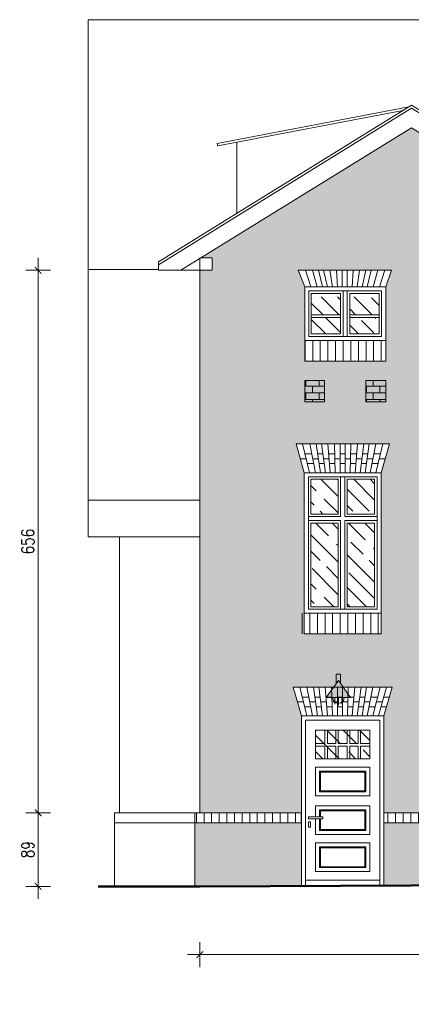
# Model space of a CAD drawing. Header units: millimetres. Extents: x 284606 to 569416, y -192995 to -95103.
# Tile 166 of 178: x 310993 to 311466, y -98909 to -97719. Entities that reach past the tile are written whole.
import ezdxf

# ---------------------------------------------------------------- set-up
doc = ezdxf.new("R2010")
doc.units = ezdxf.units.MM
doc.layers.get('0').update_dxf_attribs({"lineweight": 0})
for name, color, linetype, lineweight in [('!STR_Elewacje 0.15', 10, 'Continuous', 15), ('!STR_Konstrukcja 0.20', 200, 'Continuous', 20), ('!STR_Konstrukcja 0.50', 72, 'Continuous', 50), ('!STR_Kreskowanie', 253, 'Continuous', 5), ('!STR_Ocieplenie 0.05', 1, 'Continuous', 5), ('!STR_Opisy 0.09', 8, 'Continuous', 9), ('!STR_Stolarka drzwiowa', 30, 'Continuous', 15), ('!STR_Stolarka okienna', 72, 'Continuous', 15), ('!STR_Wymiarowanie', 254, 'Continuous', 9)]:
    doc.layers.add(name, color=color, linetype=linetype, lineweight=lineweight)
doc.layers.add('!STR_Kreskowanie ścian', color=7, linetype='Continuous', lineweight=5, true_color=0xa6a6a6)
doc.styles.add('EKO 1-10', font='romans.shx', dxfattribs={"width": 0.8, "height": 15})
doc.dimstyles.new('EKO wymiar 1-10', dxfattribs={"dimtxt": 15, "dimasz": 8, "dimexe": 15, "dimexo": 15, "dimgap": 5, "dimtad": 1, "dimdec": 0, "dimtxsty": 'EKO 1-10', "dimblk": 'ARCHTICK', "dimcen": 10, "dimdle": 15, "dimclrd": 256, "dimclre": 256, "dimclrt": 256, "dimazin": 2, "dimtfac": 1, "dimtdec": 0, "dimtmove": 2, "dimatfit": 3, "dimldrblk": 'ARCHTICK', "dimfxl": 15, "dimfxlon": 1, "dimlwd": -1, "dimlwe": -1, "dimarcsym": 0})
pattern_1 = [(0, (24379.7694, 0), (0, 8.128), []), (90, (24379.7694, 0), (-8.128, 8.128), [8.128, -8.128])]

# ---------------------------------------------------------------- blocks, each defined once
blk = doc.blocks.new('_ArchTick')
at = {"color": 0, "linetype": 'ByBlock', "const_width": 0.15}
blk.add_lwpolyline([(-0.5, -0.5), (0.5, 0.5)], dxfattribs=at)
blk = doc.blocks.new('*D1010')
at = {"layer": '!STR_Wymiarowanie', "ltscale": 1.5, "transparency": 16777216}
for p, q in [((311015, -98692.6), (311015, -98006.7)), ((311030, -98021.7), (311000, -98021.7)), ((311030, -98677.6), (311000, -98677.6))]:
    blk.add_line(p, q, dxfattribs=at)
at = {"layer": 'Defpoints', "color": 0, "ltscale": 1.5, "transparency": 16777216}
for p in [(311015, -98021.7), (311210.5, -98021.7), (311210.5, -98677.6)]:
    blk.add_point(p, dxfattribs=at)
at = {"layer": '!STR_Wymiarowanie', "ltscale": 1.5, "transparency": 16777216, "xscale": 8, "yscale": 8, "zscale": 8}
for p, rotation in [((311015, -98021.7), 90), ((311015, -98677.6), 270)]:
    blk.add_blockref('_ArchTick', p, dxfattribs=dict(at, rotation=rotation))
at = {"layer": '!STR_Wymiarowanie', "ltscale": 1.5, "transparency": 16777216, "insert": (311002.5, -98349.7), "char_height": 15, "attachment_point": 5, "rotation": 90, "style": 'EKO 1-10'}
blk.add_mtext('656', dxfattribs=at)
blk = doc.blocks.new('okno 100x175')
at = {"layer": '!STR_Kreskowanie', "ltscale": 0.3}
h = blk.add_hatch(dxfattribs=at)
h.set_pattern_fill('GOST_WOOD', color=256, scale=7, angle=45)
h.set_pattern_definition([(135, (-591764.885, 207373.385), (29.6984848, 29.6984848), [70, -14]), (135, (-591745.086, 207373.385), (29.6984848, 29.6984848), [42, -10.5, 21, -10.5]), (135, (-591720.337, 207368.435), (29.6984848, 29.6984848), [70, -14])])
h.paths.add_polyline_path([(52, 162), (52, 120), (85, 120), (85, 162)])
h.paths.add_polyline_path([(8, 120), (41, 120), (41, 162), (8, 162)])
h.paths.add_polyline_path([(8, 8), (41, 8), (41, 109), (8, 109)])
h.paths.add_polyline_path([(52, 109), (52, 8), (85, 8), (85, 109)])
at = {"layer": '!STR_Kreskowanie ścian', "ltscale": 1.5}
h = blk.add_hatch(dxfattribs=at)
h.set_pattern_fill('ANSI31', color=256, scale=2.9, angle=45)
h.set_pattern_definition([(90, (-591764.885, 207373.385), (-9.2075, 9e-16), [])])
h.paths.add_polyline_path([(96.5, 0), (96.5, -25), (-3.5, -25), (-3.5, 0)])
at = {"layer": '!STR_Elewacje 0.15', "ltscale": 1.5}
for p, q in [((0, 170), (-10, 204.9)), ((103, 204.9), (-10, 204.9)), ((6.5, 170), (-2, 204.9)), ((13.5, 170), (6.6, 204.9)), ((19.5, 170), (14.5, 204.9)), ((25.5, 170), (20.9, 204.9)), ((31.5, 170), (28.6, 204.9)), ((37.5, 170), (36.5, 204.9)), ((43.5, 170), (43.5, 204.9)), ((49.5, 170), (49.5, 204.9)), ((55.5, 170), (56.5, 204.9)), ((61.5, 170), (64.4, 204.9)), ((67.5, 170), (72.1, 204.9)), ((73.5, 170), (78.5, 204.9)), ((79.5, 170), (86.4, 204.9)), ((86.5, 170), (95, 204.9)), ((93, 170), (103, 204.9)), ((9, 192.9), (0.9, 192.9)), ((22.5, 192.9), (16.2, 192.9)), ((36.8, 192.9), (29.6, 192.9)), ((49.5, 192.9), (43.5, 192.9)), ((63.4, 192.9), (56.2, 192.9)), ((76.8, 192.9), (70.5, 192.9)), ((92.1, 192.9), (84, 192.9)), ((2.4, 186.9), (-4.8, 186.9)), ((11.3, 180.9), (3.8, 180.9)), ((11.3, 180.9), (3.8, 180.9)), ((11.3, 180.9), (3.8, 180.9)), ((17.1, 186.9), (10.1, 186.9)), ((24.1, 180.9), (17.9, 180.9)), ((24.1, 180.9), (17.9, 180.9)), ((24.1, 180.9), (17.9, 180.9)), ((30.1, 186.9), (23.3, 186.9)), ((37.2, 180.9), (30.6, 180.9)), ((37.2, 180.9), (30.6, 180.9)), ((37.2, 180.9), (30.6, 180.9)), ((43.5, 186.9), (37, 186.9)), ((49.5, 180.9), (43.5, 180.9)), ((49.5, 180.9), (43.5, 180.9)), ((49.5, 180.9), (43.5, 180.9)), ((56, 186.9), (49.5, 186.9)), ((62.4, 180.9), (55.8, 180.9)), ((62.4, 180.9), (55.8, 180.9)), ((62.4, 180.9), (55.8, 180.9)), ((69.7, 186.9), (62.9, 186.9)), ((75.1, 180.9), (68.9, 180.9)), ((75.1, 180.9), (68.9, 180.9)), ((75.1, 180.9), (68.9, 180.9)), ((82.9, 186.9), (75.9, 186.9)), ((89.2, 180.9), (81.7, 180.9)), ((89.2, 180.9), (81.7, 180.9)), ((89.2, 180.9), (81.7, 180.9)), ((97.8, 186.9), (90.6, 186.9))]:
    blk.add_line(p, q, dxfattribs=at)
blk.add_lwpolyline([(93, 0), (0, 0), (0, -25), (93, -25)], close=True, dxfattribs=at)
at = {"layer": '!STR_Stolarka okienna', "ltscale": 1.5}
for points in [[(93, 0), (93, 170), (0, 170), (0, 0), (93, 0)], [(44, 165), (44, 117)], [(49, 165), (49, 117)], [(44, 117), (5, 117)], [(44, 112), (5, 112)], [(44, 112), (44, 5)], [(88, 117), (49, 117)], [(49, 112), (49, 5)], [(88, 112), (49, 112)]]:
    blk.add_lwpolyline(points, dxfattribs=at)
for points in [[(88, 5), (88, 165), (5, 165), (5, 5)], [(41, 162), (8, 162), (8, 120), (41, 120)], [(85, 162), (52, 162), (52, 120), (85, 120)], [(41, 109), (8, 109), (8, 8), (41, 8)], [(88, 112), (49, 112), (49, 5), (88, 5)], [(85, 109), (52, 109), (52, 8), (85, 8)]]:
    blk.add_lwpolyline(points, close=True, dxfattribs=at)
blk = doc.blocks.new('*D1012')
at = {"layer": '!STR_Wymiarowanie', "ltscale": 1.5, "transparency": 16777216}
for p, q in [((311210.5, -98864), (311210.5, -98834)), ((312268.5, -98864), (312268.5, -98834)), ((311195.5, -98849), (312283.5, -98849))]:
    blk.add_line(p, q, dxfattribs=at)
at = {"layer": 'Defpoints', "color": 0, "ltscale": 1.5, "transparency": 16777216}
for p in [(312268.5, -98849), (312268.5, -98896.1), (311210.5, -98909.1)]:
    blk.add_point(p, dxfattribs=at)
at = {"layer": '!STR_Wymiarowanie', "ltscale": 1.5, "transparency": 16777216, "xscale": 8, "yscale": 8, "zscale": 8, "rotation": 180}
blk.add_blockref('_ArchTick', (311210.5, -98849), dxfattribs=at)
at = {"layer": '!STR_Wymiarowanie', "ltscale": 1.5, "transparency": 16777216, "xscale": 8, "yscale": 8, "zscale": 8}
blk.add_blockref('_ArchTick', (312268.5, -98849), dxfattribs=at)
at = {"layer": '!STR_Wymiarowanie', "ltscale": 1.5, "transparency": 16777216, "insert": (311739.5, -98836.5), "char_height": 15, "attachment_point": 5, "style": 'EKO 1-10'}
blk.add_mtext('1058', dxfattribs=at)
blk = doc.blocks.new('*D1021')
at = {"layer": '!STR_Wymiarowanie', "ltscale": 1.5, "transparency": 16777216}
for p, q in [((311015, -98662.6), (311015, -98781.6)), ((311030, -98677.6), (311000, -98677.6)), ((311030, -98766.6), (311000, -98766.6))]:
    blk.add_line(p, q, dxfattribs=at)
at = {"layer": 'Defpoints', "color": 0, "ltscale": 1.5, "transparency": 16777216}
for p in [(311204.5, -98677.6), (311015, -98766.6), (311204.5, -98766.6)]:
    blk.add_point(p, dxfattribs=at)
at = {"layer": '!STR_Wymiarowanie', "ltscale": 1.5, "transparency": 16777216, "xscale": 8, "yscale": 8, "zscale": 8}
for p, rotation in [((311015, -98677.6), 90), ((311015, -98766.6), 270)]:
    blk.add_blockref('_ArchTick', p, dxfattribs=dict(at, rotation=rotation))
at = {"layer": '!STR_Wymiarowanie', "ltscale": 1.5, "transparency": 16777216, "insert": (311002.5, -98722.1), "char_height": 15, "attachment_point": 5, "rotation": 90, "style": 'EKO 1-10'}
blk.add_mtext('89', dxfattribs=at)
blk = doc.blocks.new('oświetlenie')
at = {"ltscale": 1.5}
h = blk.add_hatch(color=256, dxfattribs=at)
h.dxf.hatch_style = 1
h.paths.add_polyline_path([(0, 0), (-49, -67.7), (0, -67.7), (49, -67.7)])
h.paths.add_polyline_path([(8.2, 26), (-8.2, 26), (-8.2, -11.3), (0, 0), (8.2, -11.3)])
at = {"layer": '!STR_Wymiarowanie', "ltscale": 1.5}
for p, q in [((-13.8, -67.7), (-13.8, -94.3)), ((0, -67.7), (0, -98.2)), ((13.8, -67.7), (13.8, -94.3))]:
    blk.add_line(p, q, dxfattribs=at)
for points in [[(-49, -67.7), (0, 0)], [(-8.2, -11.3), (-8.2, 26), (8.2, 26), (8.2, -11.3)], [(49, -67.7), (0, 0)], [(-49, -67.7), (0, -67.7)], [(49, -67.7), (0, -67.7)]]:
    blk.add_lwpolyline(points, dxfattribs=at)
blk.add_arc((0, -67.7), 23.3, 180, 0, dxfattribs=at)
blk = doc.blocks.new('DRZWI 1')
at = {"layer": '!STR_Kreskowanie', "ltscale": 0.3}
h = blk.add_hatch(dxfattribs=at)
h.set_pattern_fill('GOST_WOOD', color=256, scale=7, angle=45)
h.set_pattern_definition([(135, (-306050.826, 106978.816), (29.698485, 29.698485), [70, -14]), (135, (-306031.027, 106978.816), (29.698485, 29.698485), [42, -10.5, 21, -10.5]), (135, (-306006.28, 106973.867), (29.698485, 29.698485), [70, -14])])
h.paths.add_polyline_path([(32.9, 188), (-32.9, 188), (-32.9, 153.2), (32.9, 153.2)])
at = {"layer": '!STR_Stolarka drzwiowa', "ltscale": 1.5}
for p, q in [((-21.5, 171.6), (-21.5, 188)), ((-18.5, 171.6), (-18.5, 188)), ((-8.5, 171.6), (-8.5, 188)), ((-5.5, 171.6), (-5.5, 188)), ((5.5, 171.6), (5.5, 188)), ((8.5, 171.6), (8.5, 188)), ((18.5, 171.6), (18.5, 188)), ((21.5, 171.6), (21.5, 188)), ((-32.9, 171.6), (-21.5, 171.6)), ((-32.9, 168.6), (-21.5, 168.6)), ((-21.5, 153.2), (-21.5, 168.6)), ((-18.5, 171.6), (-8.5, 171.6)), ((-18.5, 168.6), (-8.5, 168.6)), ((-18.5, 153.2), (-18.5, 168.6)), ((-8.5, 153.2), (-8.5, 168.6)), ((-5.5, 171.6), (5.5, 171.6)), ((-5.5, 168.6), (5.5, 168.6)), ((-5.5, 153.2), (-5.5, 168.6)), ((5.5, 153.2), (5.5, 168.6)), ((8.5, 171.6), (18.5, 171.6)), ((8.5, 168.6), (18.5, 168.6)), ((8.5, 153.2), (8.5, 168.6)), ((18.5, 153.2), (18.5, 168.6)), ((21.5, 171.6), (32.9, 171.6)), ((21.5, 168.6), (32.9, 168.6)), ((21.5, 153.2), (21.5, 168.6)), ((-44.9, 6.6), (44.9, 6.6))]:
    blk.add_line(p, q, dxfattribs=at)
for points in [[(-49.9, 205), (49.9, 205), (49.9, 0), (-49.9, 0)], [(-44.9, 200), (44.9, 200), (44.9, 0), (-44.9, 0)], [(-32.9, 188), (32.9, 188), (32.9, 153.2), (-32.9, 153.2)], [(-32.9, 143.2), (32.9, 143.2), (32.9, 108.4), (-32.9, 108.4)], [(-27.9, 138.2), (27.9, 138.2), (27.9, 113.4), (-27.9, 113.4)], [(-26.9, 137.2), (26.9, 137.2), (26.9, 114.4), (-26.9, 114.4)], [(-41.6, 83.2), (-24, 83.2), (-24, 80.5), (-41.6, 80.5)], [(-41.6, 76.9), (-38.9, 76.9), (-38.9, 70.6), (-41.6, 70.6)], [(-32.9, 51.6), (32.9, 51.6), (32.9, 16.8), (-32.9, 16.8)], [(-27.9, 46.6), (27.9, 46.6), (27.9, 21.8), (-27.9, 21.8)], [(-26.9, 45.6), (26.9, 45.6), (26.9, 22.8), (-26.9, 22.8)]]:
    blk.add_lwpolyline(points, close=True, dxfattribs=at)
for points in [[(-49.9, 0), (-49.9, 205), (49.9, 205), (49.9, 0)], [(-44.9, 0), (-44.9, 200), (44.9, 200), (44.9, 0)], [(-32.9, 83.2), (-32.9, 96.4), (32.9, 96.4), (32.9, 61.6), (-32.9, 61.6), (-32.9, 80.5)], [(-27.9, 83.2), (-27.9, 91.4), (27.9, 91.4), (27.9, 66.6), (-27.9, 66.6), (-27.9, 80.5)], [(-26.9, 83.2), (-26.9, 90.4), (26.9, 90.4), (26.9, 67.6), (-26.9, 67.6), (-26.9, 80.5)]]:
    blk.add_lwpolyline(points, dxfattribs=at)

msp = doc.modelspace()

# ---------------------------------------------------------------- hatches: boundary and pattern name
at = {"layer": '!STR_Kreskowanie', "ltscale": 0.3}
h = msp.add_hatch(dxfattribs=at)
h.set_pattern_fill('GOST_WOOD', color=256, scale=7, angle=45)
h.set_pattern_definition([(135, (18878.36, 19.05), (29.698485, 29.698485), [70, -14]), (135, (18898.16, 19.05), (29.698485, 29.698485), [42, -10.5, 21, -10.5]), (135, (18922.91, 14.1), (29.698485, 29.698485), [70, -14])])
h.paths.add_polyline_path([(311380.9, -98053.7), (311345.4, -98053.7), (311345.4, -98075.8), (311380.9, -98075.8)])
h.paths.add_polyline_path([(311380.9, -98078.8), (311345.4, -98078.8), (311345.4, -98098.7), (311380.9, -98098.7)])
h.paths.add_polyline_path([(311427.4, -98053.7), (311391.9, -98053.7), (311391.9, -98075.8), (311427.4, -98075.8)])
h.paths.add_polyline_path([(311427.4, -98078.8), (311391.9, -98078.8), (311391.9, -98098.7), (311427.4, -98098.7)])
at = {"layer": '!STR_Kreskowanie ścian', "ltscale": 0.3}
h = msp.add_hatch(dxfattribs=at)
h.set_pattern_fill('AR-B816', color=256, scale=0.04)
h.set_pattern_definition(pattern_1)
h.paths.add_polyline_path([(311722.2, -98021.7), (311707.2, -98021.7), (311707.2, -98006.7), (311722.2, -98006.7), (311466.4, -97849.6), (311210.5, -98006.7), (311225.5, -98006.7), (311225.5, -98021.7), (311210.5, -98021.7), (311210.5, -98677.6), (311333.5, -98677.6), (311333.5, -98560.5), (311323.5, -98525.6), (311443, -98525.6), (311433.3, -98559.5), (311433.3, -98677.6), (311722.2, -98677.6)])
h.paths.add_polyline_path([(311336.9, -98461.4), (311336.9, -98436.4), (311336.9, -98266.4), (311326.9, -98231.5), (311439.9, -98231.5), (311429.9, -98266.4), (311429.9, -98436.4), (311429.9, -98461.4)], flags=16)
h.paths.add_polyline_path([(311341.9, -98431.4), (311341.9, -98271.4), (311424.9, -98271.4), (311424.9, -98431.4), (311385.9, -98431.4)], flags=0)
h.paths.add_polyline_path([(311344.9, -98428.4), (311344.9, -98327.4), (311377.9, -98327.4), (311377.9, -98428.4)], flags=0)
h.paths.add_polyline_path([(311388.9, -98428.4), (311388.9, -98327.4), (311421.9, -98327.4), (311421.9, -98428.4)], flags=0)
h.paths.add_polyline_path([(311344.9, -98316.4), (311344.9, -98274.4), (311377.9, -98274.4), (311377.9, -98316.4)], flags=0)
h.paths.add_polyline_path([(311388.9, -98316.4), (311388.9, -98274.4), (311421.9, -98274.4), (311421.9, -98316.4)], flags=0)
h.paths.add_polyline_path([(311337.8, -98243.5), (311345.8, -98243.5), (311347, -98249.5), (311354, -98249.5), (311353.1, -98243.5), (311359.4, -98243.5), (311360.2, -98249.5), (311367, -98249.5), (311366.5, -98243.5), (311373.7, -98243.5), (311373.9, -98249.5), (311380.4, -98249.5), (311380.4, -98243.5), (311386.4, -98243.5), (311386.4, -98249.5), (311392.9, -98249.5), (311393.1, -98243.5), (311400.3, -98243.5), (311399.8, -98249.5), (311406.6, -98249.5), (311407.4, -98243.5), (311413.7, -98243.5), (311412.8, -98249.5), (311419.8, -98249.5), (311420.9, -98243.5), (311429, -98243.5), (311426.1, -98255.5), (311418.6, -98255.5), (311419.8, -98249.5), (311412.8, -98249.5), (311411.9, -98255.5), (311405.8, -98255.5), (311406.6, -98249.5), (311399.8, -98249.5), (311399.3, -98255.5), (311392.7, -98255.5), (311392.9, -98249.5), (311386.4, -98249.5), (311386.4, -98255.5), (311380.4, -98255.5), (311380.4, -98249.5), (311373.9, -98249.5), (311374.1, -98255.5), (311367.5, -98255.5), (311367, -98249.5), (311360.2, -98249.5), (311361, -98255.5), (311354.8, -98255.5), (311354, -98249.5), (311347, -98249.5), (311348.2, -98255.5), (311340.7, -98255.5)], flags=0)
h.paths.add_polyline_path([(311578.1, -98427), (311571.2, -98392.4), (311643.1, -98392.4), (311636.1, -98427), (311636.1, -98597.3), (311636.1, -98622.3), (311578.1, -98622.3), (311578.1, -98597.3)], flags=16)
h.paths.add_polyline_path([(311583.1, -98432.3), (311631.1, -98432.3), (311631.1, -98480.3), (311631.1, -98592.3), (311583.1, -98592.3)], flags=0)
h.paths.add_polyline_path([(311586.1, -98435.3), (311628.1, -98435.3), (311628.1, -98589.3), (311586.1, -98589.3)], flags=0)
h.paths.add_polyline_path([(311589.2, -98404.4), (311597, -98404.4), (311597.1, -98410.4), (311604.1, -98410.4), (311604.1, -98404.4), (311610.1, -98404.4), (311610.1, -98410.4), (311617.1, -98410.4), (311617.3, -98404.4), (311625, -98404.4), (311624, -98416.4), (311616.9, -98416.4), (311617.1, -98410.4), (311610.1, -98410.4), (311610.1, -98416.4), (311604.1, -98416.4), (311604.1, -98410.4), (311597.1, -98410.4), (311597.3, -98416.4), (311590.2, -98416.4)], flags=0)
h.paths.add_polyline_path([(311337.4, -98180.9), (311337.4, -98154.9), (311361.4, -98154.9), (311361.4, -98180.9)], flags=16)
h.paths.add_polyline_path([(311411.4, -98180.9), (311411.4, -98154.9), (311435.4, -98154.9), (311435.4, -98180.9)], flags=16)
h.paths.add_polyline_path([(311578.1, -98304.7), (311578.1, -98279.7), (311578.1, -98109.4), (311571.2, -98074.8), (311643.1, -98074.8), (311636.1, -98109.4), (311636.1, -98279.7), (311636.1, -98304.7)], flags=16)
h.paths.add_polyline_path([(311583.1, -98274.7), (311583.1, -98114.7), (311631.1, -98114.7), (311631.1, -98162.7), (311631.1, -98274.7)], flags=0)
h.paths.add_polyline_path([(311586.1, -98271.7), (311586.1, -98117.7), (311628.1, -98117.7), (311628.1, -98271.7)], flags=0)
h.paths.add_polyline_path([(311337.4, -98131.7), (311337.4, -98106.7), (311337.4, -98041.7), (311329.4, -98021.8), (311442.4, -98021.8), (311435.4, -98041.7), (311435.4, -98106.7), (311435.4, -98131.7)], flags=16)
h.paths.add_polyline_path([(311342.4, -98101.7), (311342.4, -98046.7), (311430.4, -98046.7), (311430.4, -98101.7)], flags=0)
h.paths.add_polyline_path([(311345.4, -98098.7), (311345.4, -98049.7), (311380.9, -98049.7), (311380.9, -98098.7)], flags=0)
h.paths.add_polyline_path([(311391.9, -98098.7), (311391.9, -98049.7), (311427.4, -98049.7), (311427.4, -98098.7)], flags=0)
h.paths.add_polyline_path([(311589.2, -98086.8), (311597, -98086.8), (311597.1, -98092.8), (311604.1, -98092.8), (311604.1, -98086.8), (311610.1, -98086.8), (311610.1, -98092.8), (311617.1, -98092.8), (311617.3, -98086.8), (311625, -98086.8), (311624, -98098.8), (311616.9, -98098.8), (311617.1, -98092.8), (311610.1, -98092.8), (311610.1, -98098.8), (311604.1, -98098.8), (311604.1, -98092.8), (311597.1, -98092.8), (311597.3, -98098.8), (311590.2, -98098.8)], flags=0)
h.paths.add_polyline_path([(311333.5, -98689.6), (311204.5, -98689.6), (311204.5, -98766.6), (311333.5, -98765.5)])
h.paths.add_polyline_path([(311563.5, -98730.5), (311555.6, -98695.6), (311650.2, -98695.6), (311643.3, -98730.5), (311643.3, -98764.6), (311722.2, -98764.3), (311728.2, -98764.4), (311728.2, -98689.6), (311433.3, -98689.6), (311433.3, -98765.5), (311563.5, -98765)])
h.paths.add_polyline_path([(312274.5, -98689.6), (311760.1, -98689.6), (311760.1, -98765), (312259.7, -98774.5), (312274.5, -98774.6)])
h.paths.add_polyline_path([(312268.5, -98367.5), (312037.2, -98367.5), (311760.1, -98367.5), (311760.1, -98677.6), (312268.5, -98677.6)])
h.paths.add_polyline_path([(311787.5, -98493.3), (311787.5, -98427.3), (311780.5, -98427.3), (311852.5, -98427.3), (311845.5, -98427.3), (311845.5, -98493.3)], flags=16)
h.paths.add_polyline_path([(311792.5, -98488.3), (311792.5, -98432.3), (311840.5, -98432.3), (311840.5, -98486.3), (311840.5, -98488.3)], flags=0)
h.paths.add_polyline_path([(311795.5, -98485.3), (311795.5, -98435.3), (311837.5, -98435.3), (311837.5, -98485.3)], flags=0)
h.paths.add_polyline_path([(311806.7, -98416.7), (311799.6, -98416.7), (311798.6, -98404.7), (311806.3, -98404.7), (311806.5, -98410.7), (311813.5, -98410.7), (311813.5, -98404.7), (311819.5, -98404.7), (311819.5, -98410.7), (311826.5, -98410.7), (311826.6, -98404.7), (311834.4, -98404.7), (311833.4, -98416.7), (311826.3, -98416.7), (311826.5, -98410.7), (311819.5, -98410.7), (311819.5, -98416.7), (311813.5, -98416.7), (311813.5, -98410.7), (311806.5, -98410.7)], flags=16)
h.paths.add_polyline_path([(311750.1, -98367.5), (311722.2, -98367.5), (311722.2, -98677.6), (311750.1, -98677.6)])
h.paths.add_polyline_path([(311750.1, -98689.6), (311728.2, -98689.6), (311728.2, -98764.4), (311750.1, -98764.8)])
at = {"layer": '!STR_Kreskowanie ścian', "ltscale": 1.5}
h = msp.add_hatch(dxfattribs=at)
h.set_pattern_fill('ANSI31', color=256, scale=2.9, angle=45)
h.set_pattern_definition([(90, (13079.337, 0), (-9.2075, 9e-16), [])])
h.paths.add_polyline_path([(311435.4, -98106.7), (311435.4, -98131.7), (311337.4, -98131.7), (311337.4, -98106.7)])
at = {"layer": '!STR_Kreskowanie ścian', "ltscale": 0.3, "true_color": 0xdbdbdb}
h = msp.add_hatch(color=254, dxfattribs=at)
h.dxf.hatch_style = 1
h.paths.add_polyline_path([(311361.4, -98154.9), (311337.4, -98154.9), (311337.4, -98180.9), (311361.4, -98180.9)])
h.paths.add_polyline_path([(311435.4, -98154.9), (311411.4, -98154.9), (311411.4, -98180.9), (311435.4, -98180.9)])
h.paths.add_polyline_path([(311977, -98109.7), (311957.3, -98109.7), (311957.3, -98189.9), (311977, -98189.9)])
h.paths.add_polyline_path([(311977, -98207.9), (311957.3, -98207.9), (311957.3, -98279.7), (311977, -98279.7)])
at = {"layer": '!STR_Kreskowanie ścian', "ltscale": 0.3}
h = msp.add_hatch(dxfattribs=at)
h.set_pattern_fill('AR-B816', color=256, scale=0.04)
h.set_pattern_definition(pattern_1)
h.paths.add_polyline_path([(311361.4, -98154.9), (311337.4, -98154.9), (311337.4, -98180.9), (311361.4, -98180.9)])
h.paths.add_polyline_path([(311435.4, -98154.9), (311411.4, -98154.9), (311411.4, -98180.9), (311435.4, -98180.9)])
h.paths.add_polyline_path([(311977, -98109.7), (311957.3, -98109.7), (311957.3, -98189.9), (311977, -98189.9)])
h.paths.add_polyline_path([(311977, -98207.9), (311957.3, -98207.9), (311957.3, -98279.7), (311977, -98279.7)])
at = {"layer": '!STR_Kreskowanie ścian', "ltscale": 1.5}
h = msp.add_hatch(dxfattribs=at)
h.set_pattern_fill('ANSI31', color=256, scale=2.9, angle=45)
h.set_pattern_definition([(90, (21032.071, 2627.342), (-9.2075, 9e-16), [])])
h.paths.add_polyline_path([(311333, -98677.6), (311204.5, -98677.6), (311204.5, -98689.6), (311333, -98689.6)])
h = msp.add_hatch(dxfattribs=at)
h.set_pattern_fill('ANSI31', color=256, scale=2.9, angle=45)
h.set_pattern_definition([(90, (21291.319, 2627.342), (-9.2075, 9e-16), [])])
h.paths.add_polyline_path([(312274.5, -98677.6), (311433.3, -98677.6), (311433.3, -98689.6), (312274.5, -98689.6)])

# ---------------------------------------------------------------- linework, layer by layer
at = {"layer": '!STR_Elewacje 0.15', "ltscale": 1.5}
for p, q in [((311337.4, -98041.7), (311329.4, -98021.8)), ((311442.4, -98021.8), (311329.4, -98021.8)), ((311344.9, -98041.7), (311338.4, -98021.8)), ((311352.4, -98041.7), (311347, -98021.8)), ((311358.9, -98041.7), (311353.9, -98021.8)), ((311364.9, -98041.7), (311360.3, -98021.8)), ((311370.9, -98041.7), (311368, -98021.8)), ((311376.9, -98041.7), (311375.9, -98021.8)), ((311382.9, -98041.7), (311382.9, -98021.8)), ((311388.9, -98041.7), (311388.9, -98021.8)), ((311394.9, -98041.7), (311395.9, -98021.8)), ((311400.9, -98041.7), (311403.8, -98021.8)), ((311406.9, -98041.7), (311411.5, -98021.8)), ((311412.9, -98041.7), (311417.9, -98021.8)), ((311420.4, -98041.7), (311425.8, -98021.8)), ((311427.9, -98041.7), (311434.4, -98021.8)), ((311435.4, -98041.7), (311442.4, -98021.8)), ((311333.5, -98560.5), (311323.5, -98525.6)), ((311443, -98525.6), (311323.5, -98525.6)), ((311340, -98560.5), (311331.5, -98525.6)), ((311347, -98560.5), (311340.1, -98525.6)), ((311353, -98560.5), (311348, -98525.6)), ((311359, -98560.5), (311354.4, -98525.6)), ((311365, -98560.5), (311362.1, -98525.6)), ((311371, -98560.5), (311370, -98525.6)), ((311377, -98560.5), (311377, -98525.6)), ((311383, -98560.5), (311383, -98525.6)), ((311389, -98560.5), (311390, -98525.6)), ((311395, -98560.5), (311397.9, -98525.6)), ((311401, -98560.5), (311405.6, -98525.6)), ((311407, -98560.5), (311412, -98525.6)), ((311413, -98560.5), (311419.9, -98525.6)), ((311420, -98560.5), (311428.5, -98525.6)), ((311426.5, -98560.5), (311436.5, -98525.6)), ((311433, -98560.5), (311443, -98525.6)), ((311342.5, -98537.6), (311334.4, -98537.6)), ((311356, -98537.6), (311349.8, -98537.6)), ((311370.3, -98537.6), (311363.1, -98537.6)), ((311383, -98537.6), (311377, -98537.6)), ((311396.9, -98537.6), (311389.7, -98537.6)), ((311410.3, -98537.6), (311404, -98537.6)), ((311425.6, -98537.6), (311417.6, -98537.6)), ((311439.1, -98537.6), (311433.1, -98537.6)), ((311335.9, -98543.6), (311328.7, -98543.6)), ((311344.8, -98549.6), (311337.3, -98549.6)), ((311344.8, -98549.6), (311337.3, -98549.6)), ((311344.8, -98549.6), (311337.3, -98549.6)), ((311350.6, -98543.6), (311343.6, -98543.6)), ((311357.6, -98549.6), (311351.5, -98549.6)), ((311357.6, -98549.6), (311351.5, -98549.6)), ((311357.6, -98549.6), (311351.5, -98549.6)), ((311363.6, -98543.6), (311356.8, -98543.6)), ((311370.7, -98549.6), (311364.1, -98549.6)), ((311370.7, -98549.6), (311364.1, -98549.6)), ((311370.7, -98549.6), (311364.1, -98549.6)), ((311377, -98543.6), (311370.5, -98543.6)), ((311383, -98549.6), (311377, -98549.6)), ((311383, -98549.6), (311377, -98549.6)), ((311383, -98549.6), (311377, -98549.6)), ((311389.5, -98543.6), (311383, -98543.6)), ((311395.9, -98549.6), (311389.3, -98549.6)), ((311395.9, -98549.6), (311389.3, -98549.6)), ((311395.9, -98549.6), (311389.3, -98549.6)), ((311403.2, -98543.6), (311396.4, -98543.6)), ((311408.6, -98549.6), (311402.4, -98549.6)), ((311408.6, -98549.6), (311402.4, -98549.6)), ((311408.6, -98549.6), (311402.4, -98549.6)), ((311416.4, -98543.6), (311409.4, -98543.6)), ((311422.7, -98549.6), (311415.2, -98549.6)), ((311422.7, -98549.6), (311415.2, -98549.6)), ((311422.7, -98549.6), (311415.2, -98549.6)), ((311431.3, -98543.6), (311424.1, -98543.6)), ((311436.2, -98549.6), (311429.6, -98549.6)), ((311436.2, -98549.6), (311429.6, -98549.6)), ((311436.2, -98549.6), (311429.6, -98549.6))]:
    msp.add_line(p, q, dxfattribs=at)
msp.add_lwpolyline([(311435.4, -98106.7), (311337.4, -98106.7), (311337.4, -98131.7), (311435.4, -98131.7)], close=True, dxfattribs=at)
at = {"layer": '!STR_Konstrukcja 0.20', "ltscale": 1.5}
for p, q in [((311160.5, -98011.7), (311466.4, -97822.2)), ((311160.5, -98015.3), (311466.4, -97825.8)), ((311772.2, -98011.7), (311466.4, -97822.2)), ((311772.2, -98015.3), (311466.4, -97825.8)), ((311187.4, -98021.7), (311466.4, -97849.6)), ((311745.4, -98021.7), (311466.4, -97849.6)), ((311160.5, -98021.7), (311160.5, -98011.7)), ((311334, -98677.6), (311210.5, -98677.6)), ((312268.5, -98677.6), (311433.8, -98677.6))]:
    msp.add_line(p, q, dxfattribs=at)
msp.add_lwpolyline([(311210.5, -98021.7), (311225.5, -98021.7), (311225.5, -98006.7), (311210.5, -98006.7)], close=True, dxfattribs=at)
for points in [[(311210.5, -98021.7), (311160.5, -98021.7)], [(311210.5, -98677.6), (311210.5, -98021.7)]]:
    msp.add_lwpolyline(points, dxfattribs=at)
at = {"layer": '!STR_Konstrukcja 0.50', "ltscale": 1.5}
msp.add_lwpolyline([(312325.4, -98774.6), (312268.5, -98774.6), (311722.2, -98764.3), (311210.5, -98766.6), (311087.4, -98766.6)], dxfattribs=at)
at = {"layer": '!STR_Kreskowanie ścian', "ltscale": 0.3}
msp.add_line((311113.3, -98343.8), (311113.3, -98677.6), dxfattribs=at)
for points in [[(311627.4, -97718.8), (311075.3, -97718.8)], [(311075.3, -98343.8), (311075.3, -97718.8)], [(311075.3, -98343.8), (311075.3, -97733.8)], [(311231.7, -97868.5), (311463.3, -97824.1)], [(311232.2, -97871.4), (311456.2, -97828.5)], [(311255.5, -97952.8), (311255.5, -97866.9)], [(311160.5, -98020.8), (311075.3, -98020.8)], [(311210.5, -98299.8), (311075.3, -98299.8)], [(311210.5, -98343.8), (311075.3, -98343.8)]]:
    msp.add_lwpolyline(points, dxfattribs=at)
msp.add_arc((311253, -97866.4), 21.5, 185.5994, 193.6176, dxfattribs=at)
at = {"layer": '!STR_Ocieplenie 0.05', "ltscale": 1.5}
for points in [[(311333, -98677.6), (311204.5, -98677.6), (311204.5, -98689.6), (311333, -98689.6)], [(312274.5, -98677.6), (311433.3, -98677.6), (311433.3, -98689.6), (312274.5, -98689.6)], [(311204.5, -98689.6), (311333.5, -98689.6), (311333.5, -98765.5), (311204.5, -98766.6)]]:
    msp.add_lwpolyline(points, close=True, dxfattribs=at)
msp.add_lwpolyline([(311458.8, -98765.5), (311433.3, -98765.5), (311433.3, -98689.6), (312274.5, -98689.6), (312274.5, -98774.6), (312259.9, -98774.5)], dxfattribs=at)
at = {"layer": '!STR_Stolarka okienna', "ltscale": 1.5}
for points in [[(311435.4, -98041.7), (311435.4, -98106.7), (311337.4, -98106.7), (311337.4, -98041.7)], [(311430.4, -98046.7), (311430.4, -98101.7), (311342.4, -98101.7), (311342.4, -98046.7)], [(311380.9, -98049.7), (311345.4, -98049.7), (311345.4, -98098.7), (311380.9, -98098.7)], [(311427.4, -98049.7), (311391.9, -98049.7), (311391.9, -98098.7), (311427.4, -98098.7)]]:
    msp.add_lwpolyline(points, close=True, dxfattribs=at)
for points in [[(311383.9, -98046.7), (311383.9, -98101.7)], [(311388.9, -98046.7), (311388.9, -98101.7)], [(311380.9, -98075.8), (311345.4, -98075.8)], [(311391.9, -98075.8), (311427.4, -98075.8)], [(311380.9, -98078.8), (311345.4, -98078.8)], [(311391.9, -98078.8), (311427.4, -98078.8)]]:
    msp.add_lwpolyline(points, dxfattribs=at)
at = {"layer": '!STR_Wymiarowanie', "ltscale": 1.5}
for points in [[(311361.4, -98154.9), (311337.4, -98154.9), (311337.4, -98180.9), (311361.4, -98180.9)], [(311435.4, -98154.9), (311411.4, -98154.9), (311411.4, -98180.9), (311435.4, -98180.9)], [(311204.5, -98677.6), (311107.3, -98677.6), (311107.3, -98689.6), (311204.5, -98689.6)], [(311107.3, -98689.6), (311204.5, -98689.6), (311204.5, -98766.6), (311107.3, -98766.6)]]:
    msp.add_lwpolyline(points, close=True, dxfattribs=at)

# ---------------------------------------------------------------- block references
at = {"layer": '!STR_Konstrukcja 0.20', "ltscale": 1.5}
msp.add_blockref('okno 100x175', (311336.9, -98436.4), dxfattribs=at)
at = {"layer": '!STR_Opisy 0.09'}
msp.add_blockref('DRZWI 1', (311383.4, -98765.5), dxfattribs=at)
at = {"layer": '!STR_Wymiarowanie', "xscale": 0.3, "yscale": 0.3, "zscale": 0.3}
msp.add_blockref('oświetlenie', (311378.1, -98517.8), dxfattribs=at)

# ---------------------------------------------------------------- dimensions: what is measured, and where the dimension line sits
at = {"layer": '!STR_Wymiarowanie', "ltscale": 1.5}
for base, p1, p2, picture, middle in [((311015, -98021.7), (311210.5, -98677.6), (311210.5, -98021.7), '*D1010', (311002.5, -98349.7)), ((311015, -98766.6), (311204.5, -98677.6), (311204.5, -98766.6), '*D1021', (311002.5, -98722.1))]:
    dim = msp.add_linear_dim(base=base, p1=p1, p2=p2, angle=90, dimstyle='EKO wymiar 1-10', dxfattribs=at)
    dim.commit()
    dim.dimension.update_dxf_attribs({"geometry": picture, "text_midpoint": middle})
dim = msp.add_linear_dim(base=(312268.5, -98849), p1=(311210.5, -98909.1), p2=(312268.5, -98896.1), dimstyle='EKO wymiar 1-10', dxfattribs=at)
dim.commit()
dim.dimension.update_dxf_attribs({"geometry": '*D1012', "text_midpoint": (311739.5, -98836.5)})

doc.saveas('drawing.dxf')
